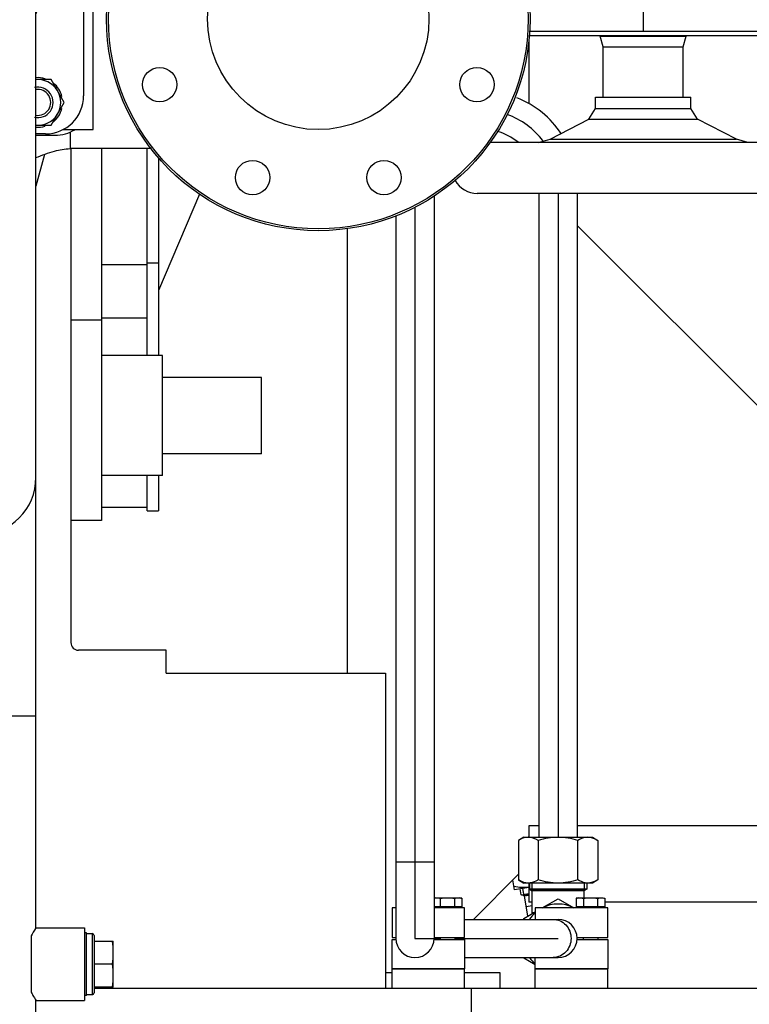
# Model space of a CAD drawing. Header units: millimetres. Extents: x 0 to 1189, y 0 to 841.
# Tile 214 of 217: x 1010 to 1026, y 584 to 604. Entities that reach past the tile are written whole.
import ezdxf
from ezdxf.enums import TextEntityAlignment as Align

# ---------------------------------------------------------------- set-up
doc = ezdxf.new("R2010")
doc.units = ezdxf.units.MM
doc.header["$LTSCALE"] = 65.395
doc.linetypes.add('CENTER', pattern=[0.6, 0.375, -0.075, 0.075, -0.075])
doc.layers.get('0').update_dxf_attribs({"linetype": 'CONTINUOUS'})
for name, color, linetype in [('1907_153200_82_ABL716', 7, 'CONTINUOUS'), ('1907_153200_82_T1_PBL801', 7, 'CONTINUOUS'), ('1907_733000_06_SIMPLE1_A_ABL854', 7, 'CONTINUOUS'), ('1907_733000_06_SIMPLE1_T1_A_PBL859', 7, 'CONTINUOUS'), ('1907_733000_06_SIMPLE1_T4_A_PBL855', 7, 'CONTINUOUS'), ('1947_111100_12_SIMPLE1_T1_X_PBL759', 7, 'CONTINUOUS'), ('1947_111100_12_SIMPLE1_X_ABL758', 7, 'CONTINUOUS'), ('1947_111200_09_SIMPLE1_C_ABL791', 7, 'CONTINUOUS'), ('1947_111200_09_SIMPLE1_T6_C_PBL805', 7, 'CONTINUOUS'), ('1947_111200_09_SIMPLE1_T9_C_PBL802', 7, 'CONTINUOUS'), ('32007_040000_TLKGS_KS_V_ABL852', 7, 'CONTINUOUS'), ('32007_041000_TLKGS_KS_V_ABL853', 7, 'CONTINUOUS'), ('32007_060000_TLKGS_KGS_V_ABL722', 7, 'CONTINUOUS'), ('32007_061000_TLKGS_KGS_V_ABL723', 7, 'CONTINUOUS'), ('32007_153200_17_ABL745', 7, 'CONTINUOUS'), ('32007_153200_18_ABL779', 7, 'CONTINUOUS'), ('32007_153200_18_T1_PBL947', 7, 'CONTINUOUS'), ('32007_153200_19_ABL771', 7, 'CONTINUOUS'), ('32007_153200_19_T1_PBL772', 7, 'CONTINUOUS'), ('32007_153200_20_ABL743', 7, 'CONTINUOUS'), ('32007_153701_05_PBL769', 7, 'CONTINUOUS'), ('32007_153701_05_PBL770', 7, 'CONTINUOUS'), ('32007_633500_01_SIMPLE1_T1_X_PBL822', 7, 'CONTINUOUS'), ('32007_633500_01_SIMPLE1_X_ABL821', 7, 'CONTINUOUS'), ('32007_842000_01_SIMPLE1_T1_X_PBL777', 7, 'CONTINUOUS'), ('32007_842000_01_SIMPLE1_T2_X_PBL2214', 7, 'CONTINUOUS'), ('32007_842000_01_SIMPLE1_X_ABL776', 7, 'CONTINUOUS'), ('32087_000000_TLKGS_MARKETING_ABL636', 7, 'CONTINUOUS'), ('32087_030000_TLKGS_V_ABL637', 7, 'CONTINUOUS'), ('32087_100000_TLKGS_V_ABL638', 7, 'CONTINUOUS'), ('32087_111000_01_SIMPLE1_X_ABL757', 7, 'CONTINUOUS'), ('8M32E_GENSET_GENERATOR_ABL646', 7, 'CONTINUOUS'), ('8M32E_GENSET_GENERATOR_T1_PBL647', 7, 'CONTINUOUS'), ('8M32E_GENSET_GRUNDRAHMEN_ABL516', 7, 'CONTINUOUS'), ('8M32E_GENSET_GRUNDRAHMEN_T1_PBL517', 7, 'CONTINUOUS'), ('8M32E_GENSET_SCHUTZHAUBE_ABL765', 7, 'CONTINUOUS'), ('8M32E_GENSET_SCHUTZHAUBE_T1_PBL766', 7, 'CONTINUOUS'), ('8M32E_GENSET_VERROHRUNG_ABL518', 7, 'CONTINUOUS'), ('B-05-38X28-60X2_5-N6000_PBL762', 7, 'CONTINUOUS'), ('D3870-A2-S-20_PBL746', 7, 'CONTINUOUS'), ('D3870-A2-S-20_PBL780', 7, 'CONTINUOUS'), ('D3870-A2-S-20_PBL864', 7, 'CONTINUOUS'), ('D7603-A28X33_PBL763', 7, 'CONTINUOUS'), ('D910-G3_4A_PBL764', 7, 'CONTINUOUS'), ('D931_1-M8X55_PBL741', 7, 'CONTINUOUS'), ('D931_1-M8X65_PBL742', 7, 'CONTINUOUS'), ('D934-M16_PBL858', 7, 'CONTINUOUS'), ('D939-M16X160_PBL2202', 7, 'CONTINUOUS'), ('ISO8434-1-E-S20_PBL744', 7, 'CONTINUOUS'), ('ISO8434-1-T-S20_PBL778', 7, 'CONTINUOUS'), ('links_3_VBL515', 7, 'CONTINUOUS'), ('N6003-17X26-8_PBL2200', 7, 'CONTINUOUS'), ('RICKMEIER_FZ7-6201_427626_TS80_PBL856', 7, 'CONTINUOUS'), ('RKD1000-20_PBL767', 7, 'CONTINUOUS'), ('RKD1000-20_PBL768', 7, 'CONTINUOUS'), ('RKD1000-20_PBL774', 7, 'CONTINUOUS'), ('RKD1000-20_PBL775', 7, 'CONTINUOUS')]:
    doc.layers.add(name, color=color, linetype=linetype)
doc.styles.get("Standard").update_dxf_attribs({"font": 'txt', "width": 0.6})
doc.dimstyles.new('DIMSTYLE_4', dxfattribs={"dimtxt": 3.5, "dimasz": 3.5, "dimexe": 1.8, "dimexo": 0, "dimgap": 0.875, "dimtad": 1, "dimdec": 0, "dimlfac": 25, "dimdsep": 46, "dimtxsty": 'Standard', "dimblk": '_FILLED', "dimblk1": '_FILLED', "dimblk2": '_FILLED', "dimcen": 0.09, "dimadec": 0, "dimazin": 0, "dimtp": 2, "dimtm": 2, "dimtfac": 1, "dimtdec": 0, "dimtofl": 0, "dimtmove": 0, "dimatfit": 3, "dimldrblk": '_FILLED', "dimfxl": 1, "dimtolj": 1, "dimarcsym": 0})

# ---------------------------------------------------------------- blocks, each defined once
blk = doc.blocks.new('_FILLED')
at = {"color": 0, "linetype": 'ByBlock'}
blk.add_solid([(0, 0), (-1, 0.1671), (-1, -0.1671)], dxfattribs=at)
blk = doc.blocks.new('*D8')
at = {"color": 2, "linetype": 'Continuous'}
for p, q in [((1013.773, 724.373), (1093.933, 724.373)), ((1092.133, 724.373), (1092.133, 628.967)), ((1092.133, 533.561), (1092.133, 628.967)), ((1032.793, 533.561), (1093.933, 533.561))]:
    blk.add_line(p, q, dxfattribs=at)
at = {"color": 2, "linetype": 'Continuous', "xscale": 3.5, "yscale": 3.5, "zscale": 3.5}
for p, rotation in [((1092.133, 724.373), 90), ((1092.133, 533.561), 270)]:
    blk.add_blockref('_FILLED', p, dxfattribs=dict(at, rotation=rotation))
at = {"color": 2, "linetype": 'Continuous', "width": 0.690476}
blk.add_text('4770', height=3.5, rotation=90, dxfattribs=at).set_placement((1091.258, 628.967), align=Align.CENTER)
blk = doc.blocks.new('8M32E_GENSET_GRUNDRAHMEN_T1_PBL517', base_point=(985.693, 558.761))
at = {"layer": '8M32E_GENSET_GRUNDRAHMEN_T1_PBL517', "color": 7, "linetype": 'Continuous'}
for p, q in [((1011.88, 583.961), (1029.593, 583.961)), ((1019.793, 581.561), (1019.793, 583.961))]:
    blk.add_line(p, q, dxfattribs=at)
blk = doc.blocks.new('8M32E_GENSET_GRUNDRAHMEN_ABL516', base_point=(985.693, 558.761))
at = {"layer": '8M32E_GENSET_GRUNDRAHMEN_T1_PBL517'}
blk.add_blockref('8M32E_GENSET_GRUNDRAHMEN_T1_PBL517', (985.693, 558.761), dxfattribs=at)
blk = doc.blocks.new('B-05-38X28-60X2_5-N6000_PBL762', base_point=(1011.12, 584.463))
at = {"layer": 'B-05-38X28-60X2_5-N6000_PBL762', "color": 7, "linetype": 'Continuous'}
for p, q in [((1010.66, 585.223), (1011.68, 585.223)), ((1011.68, 585.223), (1011.68, 583.703)), ((1010.56, 585.053), (1010.56, 583.874)), ((1010.659, 583.705), (1010.66, 583.703)), ((1010.66, 583.703), (1011.68, 583.703))]:
    blk.add_line(p, q, dxfattribs=at)
for points, knots in [([(1010.66, 585.223), (1010.657, 585.219), (1010.622, 585.164), (1010.589, 585.107), (1010.56, 585.053)], [0, 0, 0, 0, 0.070128, 1, 1, 1, 1]), ([(1010.56, 583.874), (1010.572, 583.852), (1010.603, 583.794), (1010.637, 583.739), (1010.659, 583.705)], [0, 0, 0, 0, 0.385632, 1, 1, 1, 1])]:
    blk.add_open_spline(points, degree=3, knots=knots, dxfattribs=at)
blk = doc.blocks.new('1907_153200_82_T1_PBL801', base_point=(1009.46, 591.563))
at = {"layer": '1907_153200_82_T1_PBL801', "color": 7, "linetype": 'Continuous'}
for p, q in [((1010.66, 585.223), (1010.66, 604.663)), ((1010.66, 582.961), (1010.66, 583.703))]:
    blk.add_line(p, q, dxfattribs=at)
at = {"layer": '1907_153200_82_T1_PBL801', "color": 9, "linetype": 'Continuous'}
blk.add_line((1008.26, 589.663), (1010.66, 589.663), dxfattribs=at)
at = {"layer": '1907_153200_82_T1_PBL801', "color": 7, "linetype": 'Continuous'}
blk.add_arc((1009.46, 594.663), 1.2, 180, 360, dxfattribs=at)
blk = doc.blocks.new('RICKMEIER_FZ7-6201_427626_TS80_PBL856', base_point=(1009.46, 604.663))
at = {"layer": 'RICKMEIER_FZ7-6201_427626_TS80_PBL856', "color": 7, "linetype": 'Continuous'}
for p, q in [((1008.06, 607.463), (1010.86, 607.463)), ((1007.26, 602.663), (1007.26, 606.663)), ((1011.66, 606.663), (1011.66, 602.663)), ((1008.26, 601.863), (1008.06, 601.863)), ((1010.86, 601.863), (1010.66, 601.863))]:
    blk.add_line(p, q, dxfattribs=at)
for centre in [(1008.22, 606.803), (1010.7, 606.803)]:
    blk.add_circle(centre, 0.38, dxfattribs=at)
for centre, radius, start, end in [((1008.06, 606.663), 0.8, 90, 180), ((1010.86, 606.663), 0.8, 0, 90), ((1009.46, 604.663), 1.24, 347.0835, 192.9165), ((1008.06, 602.663), 0.8, 180, 270), ((1010.86, 602.663), 0.8, 270, 360)]:
    blk.add_arc(centre, radius, start, end, dxfattribs=at)
blk = doc.blocks.new('1907_153200_82_ABL716', base_point=(1009.46, 592.823))
at = {"layer": '1907_153200_82_T1_PBL801'}
blk.add_blockref('1907_153200_82_T1_PBL801', (1009.46, 591.563), dxfattribs=at)
at = {"layer": 'B-05-38X28-60X2_5-N6000_PBL762'}
blk.add_blockref('B-05-38X28-60X2_5-N6000_PBL762', (1011.12, 584.463), dxfattribs=at)
at = {"layer": 'RICKMEIER_FZ7-6201_427626_TS80_PBL856'}
blk.add_blockref('RICKMEIER_FZ7-6201_427626_TS80_PBL856', (1009.46, 604.663), dxfattribs=at)
blk = doc.blocks.new('D931_1-M8X55_PBL741', base_point=(1022.288, 585.417))
at = {"layer": 'D931_1-M8X55_PBL741', "color": 7, "linetype": 'Continuous'}
for p, q in [((1022.028, 585.853), (1021.988, 585.842)), ((1021.988, 585.842), (1021.988, 585.665)), ((1022.028, 585.853), (1022.548, 585.853)), ((1022.138, 585.842), (1022.138, 585.665)), ((1022.438, 585.842), (1022.438, 585.665)), ((1022.548, 585.853), (1022.588, 585.842)), ((1022.588, 585.842), (1022.588, 585.665)), ((1022.588, 585.665), (1021.988, 585.665)), ((1022.056, 585.665), (1022.056, 585.641)), ((1022.52, 585.665), (1022.52, 585.641)), ((1022.133, 585.021), (1022.133, 584.981)), ((1022.443, 585.021), (1022.443, 584.981))]:
    blk.add_line(p, q, dxfattribs=at)
for points in [[(1021.988, 585.842), (1022.001, 585.845), (1022.015, 585.848), (1022.028, 585.85)], [(1022.028, 585.85), (1022.065, 585.855), (1022.102, 585.851), (1022.138, 585.842)], [(1022.138, 585.842), (1022.187, 585.849), (1022.288, 585.857), (1022.388, 585.849), (1022.438, 585.842)], [(1022.438, 585.842), (1022.473, 585.851), (1022.511, 585.855), (1022.547, 585.85)], [(1022.547, 585.85), (1022.561, 585.848), (1022.575, 585.845), (1022.588, 585.842)]]:
    blk.add_open_spline(points, degree=3, dxfattribs=at)
blk = doc.blocks.new('D931_1-M8X65_PBL742', base_point=(1019.298, 585.417))
at = {"layer": 'D931_1-M8X65_PBL742', "color": 7, "linetype": 'Continuous'}
for p, q in [((1019.008, 585.847), (1019.028, 585.853)), ((1019.028, 585.853), (1019.548, 585.853)), ((1019.138, 585.842), (1019.138, 585.665)), ((1019.438, 585.842), (1019.438, 585.665)), ((1019.588, 585.842), (1019.548, 585.853)), ((1019.588, 585.842), (1019.588, 585.665)), ((1019.588, 585.665), (1019.008, 585.665)), ((1019.056, 585.665), (1019.056, 585.641)), ((1019.52, 585.665), (1019.52, 585.641)), ((1019.133, 585.021), (1019.133, 584.981)), ((1019.443, 585.021), (1019.443, 584.981))]:
    blk.add_line(p, q, dxfattribs=at)
for centre, radius, start, end in [((1019.07, 585.552), 0.302, 98.4357, 101.8281), ((1019.065, 585.578), 0.275, 97.7699, 98.383)]:
    blk.add_arc(centre, radius, start, end, dxfattribs=at)
for points in [[(1019.028, 585.85), (1019.04, 585.852), (1019.051, 585.853), (1019.063, 585.853)], [(1019.063, 585.853), (1019.088, 585.853), (1019.113, 585.848), (1019.138, 585.842)], [(1019.138, 585.842), (1019.187, 585.849), (1019.238, 585.853), (1019.288, 585.853)], [(1019.288, 585.853), (1019.338, 585.853), (1019.388, 585.849), (1019.438, 585.842)], [(1019.438, 585.842), (1019.462, 585.848), (1019.488, 585.853), (1019.513, 585.853)], [(1019.513, 585.853), (1019.538, 585.853), (1019.564, 585.848), (1019.588, 585.842)]]:
    blk.add_open_spline(points, degree=3, dxfattribs=at)
blk = doc.blocks.new('ISO8434-1-E-S20_PBL744', base_point=(1020.942, 585.758))
at = {"layer": 'ISO8434-1-E-S20_PBL744', "color": 7, "linetype": 'Continuous'}
for p, q in [((1020.837, 585.915), (1020.815, 586.039)), ((1020.837, 585.915), (1020.993, 585.943)), ((1020.902, 585.892), (1020.837, 585.915)), ((1020.992, 585.914), (1020.891, 585.896)), ((1020.902, 585.892), (1020.993, 585.908)), ((1020.977, 585.468), (1020.902, 585.892)), ((1021.068, 585.687), (1020.942, 585.665))]:
    blk.add_line(p, q, dxfattribs=at)
at = {"layer": 'ISO8434-1-E-S20_PBL744', "color": 2, "linetype": 'Continuous'}
blk.add_line((1020.865, 586.048), (1020.891, 585.896), dxfattribs=at)
blk = doc.blocks.new('ISO8434-1-T-S20_PBL778', base_point=(1021.608, 585.841))
at = {"layer": 'ISO8434-1-T-S20_PBL778', "color": 7, "linetype": 'Continuous'}
for p, q in [((1021.008, 586.161), (1021.008, 586.035)), ((1022.208, 586.161), (1022.208, 586.035)), ((1022.208, 586.035), (1021.008, 586.035)), ((1021.008, 586.035), (1021.068, 586.001)), ((1022.158, 586.007), (1021.058, 586.007)), ((1022.148, 586.001), (1021.068, 586.001)), ((1021.068, 585.52), (1021.068, 586.001)), ((1022.208, 586.035), (1022.148, 586.001)), ((1022.148, 586.001), (1022.148, 585.853)), ((1021.068, 585.541), (1021.103, 585.541))]:
    blk.add_line(p, q, dxfattribs=at)
at = {"layer": 'ISO8434-1-T-S20_PBL778', "color": 2, "linetype": 'Continuous'}
for p, q in [((1021.058, 586.161), (1021.058, 586.007)), ((1022.158, 586.161), (1022.158, 586.007))]:
    blk.add_line(p, q, dxfattribs=at)
blk = doc.blocks.new('32007_153200_20_ABL743', base_point=(1021.512, 585.814))
at = {"layer": 'ISO8434-1-E-S20_PBL744'}
blk.add_blockref('ISO8434-1-E-S20_PBL744', (1020.942, 585.758), dxfattribs=at)
at = {"layer": 'ISO8434-1-T-S20_PBL778'}
blk.add_blockref('ISO8434-1-T-S20_PBL778', (1021.608, 585.841), dxfattribs=at)
blk = doc.blocks.new('D3870-A2-S-20_PBL746', base_point=(1020.827, 586.123))
at = {"layer": 'D3870-A2-S-20_PBL746', "color": 7, "linetype": 'Continuous'}
for p, q in [((1020.697, 586.018), (1020.66, 586.228)), ((1020.993, 586.07), (1020.697, 586.018))]:
    blk.add_line(p, q, dxfattribs=at)
blk.add_open_spline([(1020.993, 586.072), (1020.891, 586.061), (1020.786, 586.069), (1020.685, 586.087)], degree=3, dxfattribs=at)
blk = doc.blocks.new('32007_153200_17_ABL745', base_point=(1020.827, 586.123))
at = {"layer": 'D3870-A2-S-20_PBL746'}
blk.add_blockref('D3870-A2-S-20_PBL746', (1020.827, 586.123), dxfattribs=at)
blk = doc.blocks.new('D7603-A28X33_PBL763', base_point=(1011.7, 584.463))
at = {"layer": 'D7603-A28X33_PBL763', "color": 7, "linetype": 'Continuous'}
for p, q in [((1011.72, 585.121), (1011.68, 585.121)), ((1011.72, 583.805), (1011.72, 585.121)), ((1011.72, 583.805), (1011.68, 583.805))]:
    blk.add_line(p, q, dxfattribs=at)
blk = doc.blocks.new('D910-G3_4A_PBL764', base_point=(1012, 584.463))
at = {"layer": 'D910-G3_4A_PBL764', "color": 7, "linetype": 'Continuous'}
for p, q in [((1011.72, 585.103), (1011.84, 585.103)), ((1011.88, 585.063), (1011.88, 583.863)), ((1011.88, 584.943), (1012.28, 584.943)), ((1012.28, 583.983), (1012.28, 584.943)), ((1012.267, 584.463), (1011.88, 584.463)), ((1011.72, 583.823), (1011.84, 583.823)), ((1012.28, 583.983), (1011.88, 583.983))]:
    blk.add_line(p, q, dxfattribs=at)
at = {"layer": 'D910-G3_4A_PBL764', "color": 9, "linetype": 'Continuous'}
blk.add_line((1011.84, 585.103), (1011.84, 583.823), dxfattribs=at)
at = {"layer": 'D910-G3_4A_PBL764', "color": 7, "linetype": 'Continuous'}
for centre, start, end in [((1011.84, 585.063), 0, 90), ((1011.84, 583.863), 270, 360)]:
    blk.add_arc(centre, 0.04, start, end, dxfattribs=at)
for points in [[(1012.28, 584.703), (1012.28, 584.783), (1012.275, 584.864), (1012.267, 584.943)], [(1012.267, 584.463), (1012.275, 584.543), (1012.28, 584.623), (1012.28, 584.703)], [(1012.28, 584.223), (1012.28, 584.303), (1012.275, 584.384), (1012.267, 584.463)], [(1012.267, 583.983), (1012.275, 584.063), (1012.28, 584.143), (1012.28, 584.223)]]:
    blk.add_open_spline(points, degree=3, dxfattribs=at)
blk = doc.blocks.new('RKD1000-20_PBL767', base_point=(1021.888, 584.671))
at = {"layer": 'RKD1000-20_PBL767', "color": 7, "linetype": 'Continuous'}
for p, q in [((1022.007, 584.981), (1022.648, 584.981)), ((1022.648, 584.981), (1022.648, 584.361)), ((1021.128, 584.361), (1021.128, 584.601)), ((1022.648, 584.361), (1021.128, 584.361))]:
    blk.add_line(p, q, dxfattribs=at)
blk = doc.blocks.new('RKD1000-20_PBL768', base_point=(1018.888, 584.671))
at = {"layer": 'RKD1000-20_PBL768', "color": 7, "linetype": 'Continuous'}
for p, q in [((1018.128, 584.981), (1018.208, 584.981)), ((1018.128, 584.361), (1018.128, 584.981)), ((1019.007, 584.981), (1019.648, 584.981)), ((1019.648, 584.981), (1019.648, 584.361)), ((1019.648, 584.361), (1018.128, 584.361))]:
    blk.add_line(p, q, dxfattribs=at)
blk = doc.blocks.new('32007_153701_05_PBL769', base_point=(1018.888, 584.161))
at = {"layer": '32007_153701_05_PBL769', "color": 7, "linetype": 'Continuous'}
for p, q in [((1018.128, 584.361), (1019.648, 584.361)), ((1018.128, 583.961), (1018.128, 584.361)), ((1019.648, 583.961), (1019.648, 584.361))]:
    blk.add_line(p, q, dxfattribs=at)
blk = doc.blocks.new('32007_153701_05_PBL770', base_point=(1021.888, 584.161))
at = {"layer": '32007_153701_05_PBL770', "color": 7, "linetype": 'Continuous'}
for p, q in [((1021.128, 584.361), (1022.648, 584.361)), ((1021.128, 583.961), (1021.128, 584.361)), ((1022.648, 583.961), (1022.648, 584.361))]:
    blk.add_line(p, q, dxfattribs=at)
blk = doc.blocks.new('32007_153200_19_T1_PBL772', base_point=(1020.044, 598.274))
at = {"layer": '32007_153200_19_T1_PBL772', "color": 7, "linetype": 'Continuous'}
for p, q in [((1019.008, 600.563), (1019.008, 585.001)), ((1018.208, 600.147), (1018.208, 585.001)), ((1019.648, 585.401), (1021.608, 585.401)), ((1019.648, 584.601), (1021.608, 584.601))]:
    blk.add_line(p, q, dxfattribs=at)
at = {"layer": '32007_153200_19_T1_PBL772', "color": 2, "linetype": 'CENTER'}
for p, q in [((1018.608, 600.327), (1018.608, 585.001)), ((1018.608, 585.001), (1019.133, 585.001)), ((1019.443, 585.001), (1021.608, 585.001))]:
    blk.add_line(p, q, dxfattribs=at)
at = {"layer": '32007_153200_19_T1_PBL772', "color": 9, "linetype": 'Continuous'}
blk.add_line((1019.008, 586.601), (1018.208, 586.601), dxfattribs=at)
at = {"layer": '32007_153200_19_T1_PBL772', "color": 7, "linetype": 'Continuous'}
for centre, start, end in [((1021.608, 585.001), 270, 90), ((1018.608, 585.001), 180, 360)]:
    blk.add_arc(centre, 0.4, start, end, dxfattribs=at)
at = {"layer": '32007_153200_19_T1_PBL772', "color": 9, "linetype": 'Continuous'}
blk.add_arc((1018.657, 585.001), 0.427, 357.307, 2.693, dxfattribs=at)
for points, knots in [([(1021.506, 585.401), (1021.602, 585.401), (1021.807, 585.309), (1021.88, 585.102), (1021.88, 585.001)], [0, 0, 0, 0, 0.488381, 1, 1, 1, 1]), ([(1021.88, 585.001), (1021.88, 584.9), (1021.807, 584.693), (1021.602, 584.601), (1021.506, 584.601)], [0, 0, 0, 0, 0.511619, 1, 1, 1, 1])]:
    blk.add_open_spline(points, degree=3, knots=knots, dxfattribs=at)
blk = doc.blocks.new('D3870-A2-S-20_PBL864', base_point=(1021.414, 585.139))
at = {"layer": 'D3870-A2-S-20_PBL864', "color": 7, "linetype": 'Continuous'}
for p, q in [((1021.276, 585.641), (1021.608, 585.832)), ((1021.608, 585.832), (1021.939, 585.641)), ((1020.888, 585.416), (1021.128, 585.555)), ((1020.888, 585.401), (1020.888, 585.416)), ((1020.888, 584.585), (1020.888, 584.601)), ((1021.128, 584.446), (1020.888, 584.585))]:
    blk.add_line(p, q, dxfattribs=at)
for start, end in [(63.4411, 116.5583), (132.0727, 145.976), (214.0241, 227.9278)]:
    blk.add_arc((1021.608, 585.001), 0.72, start, end, dxfattribs=at)
blk = doc.blocks.new('32007_153200_19_ABL771', base_point=(1020.074, 598.197))
at = {"layer": '32007_153200_19_T1_PBL772'}
blk.add_blockref('32007_153200_19_T1_PBL772', (1020.044, 598.274), dxfattribs=at)
at = {"layer": 'D3870-A2-S-20_PBL864'}
blk.add_blockref('D3870-A2-S-20_PBL864', (1021.414, 585.139), dxfattribs=at)
blk = doc.blocks.new('RKD1000-20_PBL774', base_point=(1018.888, 585.331))
at = {"layer": 'RKD1000-20_PBL774', "color": 7, "linetype": 'Continuous'}
for p, q in [((1018.208, 585.641), (1018.128, 585.641)), ((1018.128, 585.641), (1018.128, 585.021)), ((1019.648, 585.641), (1019.008, 585.641)), ((1019.648, 585.021), (1019.648, 585.641)), ((1018.128, 585.021), (1018.208, 585.021)), ((1019.008, 585.021), (1019.648, 585.021))]:
    blk.add_line(p, q, dxfattribs=at)
blk = doc.blocks.new('RKD1000-20_PBL775', base_point=(1021.888, 585.331))
at = {"layer": 'RKD1000-20_PBL775', "color": 7, "linetype": 'Continuous'}
for p, q in [((1022.648, 585.641), (1021.128, 585.641)), ((1021.128, 585.641), (1021.128, 585.401)), ((1022.648, 585.021), (1022.648, 585.641)), ((1022.007, 585.021), (1022.648, 585.021))]:
    blk.add_line(p, q, dxfattribs=at)
blk = doc.blocks.new('D3870-A2-S-20_PBL780', base_point=(1021.608, 586.641))
at = {"layer": 'D3870-A2-S-20_PBL780', "color": 7, "linetype": 'Continuous'}
for p, q in [((1020.888, 587.121), (1020.776, 587.056)), ((1020.888, 587.121), (1022.328, 587.121)), ((1022.328, 587.121), (1022.439, 587.056)), ((1020.776, 587.056), (1020.776, 586.23)), ((1021.192, 587.056), (1021.192, 586.23)), ((1022.023, 586.23), (1022.023, 587.056)), ((1022.439, 587.056), (1022.439, 586.23)), ((1020.776, 586.23), (1020.888, 586.161)), ((1022.328, 586.161), (1020.888, 586.161)), ((1022.439, 586.23), (1022.328, 586.161))]:
    blk.add_line(p, q, dxfattribs=at)
for points, knots in [([(1020.984, 587.121), (1020.967, 587.121), (1020.893, 587.114), (1020.824, 587.084), (1020.776, 587.056)], [0, 0, 0, 0, 0.241275, 1, 1, 1, 1]), ([(1021.192, 587.056), (1021.175, 587.066), (1021.111, 587.1), (1021.038, 587.121), (1020.984, 587.121)], [0, 0, 0, 0, 0.263017, 1, 1, 1, 1]), ([(1022.231, 587.121), (1022.214, 587.121), (1022.141, 587.114), (1022.071, 587.084), (1022.023, 587.056)], [0, 0, 0, 0, 0.241275, 1, 1, 1, 1]), ([(1022.439, 587.056), (1022.423, 587.066), (1022.358, 587.1), (1022.285, 587.121), (1022.231, 587.121)], [0, 0, 0, 0, 0.263017, 1, 1, 1, 1]), ([(1020.984, 586.161), (1020.967, 586.161), (1020.893, 586.168), (1020.824, 586.201), (1020.776, 586.23)], [0, 0, 0, 0, 0.239943, 1, 1, 1, 1]), ([(1021.192, 586.23), (1021.176, 586.22), (1021.112, 586.183), (1021.038, 586.161), (1020.984, 586.161)], [0, 0, 0, 0, 0.264854, 1, 1, 1, 1]), ([(1022.231, 586.161), (1022.214, 586.161), (1022.14, 586.168), (1022.071, 586.201), (1022.023, 586.23)], [0, 0, 0, 0, 0.239943, 1, 1, 1, 1]), ([(1022.439, 586.23), (1022.423, 586.22), (1022.359, 586.183), (1022.285, 586.161), (1022.231, 586.161)], [0, 0, 0, 0, 0.264854, 1, 1, 1, 1])]:
    blk.add_open_spline(points, degree=3, knots=knots, dxfattribs=at)
for points in [[(1021.608, 587.121), (1021.468, 587.121), (1021.327, 587.095), (1021.192, 587.056)], [(1022.023, 587.056), (1021.889, 587.095), (1021.748, 587.121), (1021.608, 587.121)], [(1021.608, 586.161), (1021.467, 586.161), (1021.326, 586.188), (1021.192, 586.23)], [(1022.023, 586.23), (1021.889, 586.188), (1021.748, 586.161), (1021.608, 586.161)]]:
    blk.add_open_spline(points, degree=3, dxfattribs=at)
blk = doc.blocks.new('32007_153200_18_T1_PBL947', base_point=(1021.008, 594.941))
at = {"layer": '32007_153200_18_T1_PBL947', "color": 7, "linetype": 'Continuous'}
for p, q in [((1021.208, 600.617), (1021.208, 587.121)), ((1022.008, 600.617), (1022.008, 587.121))]:
    blk.add_line(p, q, dxfattribs=at)
at = {"layer": '32007_153200_18_T1_PBL947', "color": 2, "linetype": 'CENTER'}
blk.add_line((1021.608, 600.617), (1021.608, 587.121), dxfattribs=at)
at = {"layer": '32007_153200_18_T1_PBL947', "color": 7, "linetype": 'Continuous'}
for radius, start, end in [(2, 33.2919, 68.3643), (1.2, 50.664, 74.3493)]:
    blk.add_arc((1020.008, 600.761), radius, start, end, dxfattribs=at)
at = {"layer": '32007_153200_18_T1_PBL947', "color": 2, "linetype": 'CENTER'}
blk.add_arc((1020.008, 600.761), 1.6, 36.5038, 70.6474, dxfattribs=at)
blk = doc.blocks.new('32007_153200_18_ABL779', base_point=(1021.223, 594.461))
at = {"layer": '32007_153200_18_T1_PBL947'}
blk.add_blockref('32007_153200_18_T1_PBL947', (1021.008, 594.941), dxfattribs=at)
at = {"layer": 'D3870-A2-S-20_PBL780'}
blk.add_blockref('D3870-A2-S-20_PBL780', (1021.608, 586.641), dxfattribs=at)
blk = doc.blocks.new('D934-M16_PBL858', base_point=(1010.952, 602.523))
at = {"layer": 'D934-M16_PBL858', "color": 7, "linetype": 'Continuous'}
for p, q in [((1010.977, 603.003), (1010.66, 603.003)), ((1011.254, 602.523), (1010.977, 603.003)), ((1010.977, 602.043), (1011.254, 602.523)), ((1010.66, 602.043), (1010.977, 602.043))]:
    blk.add_line(p, q, dxfattribs=at)
blk.add_arc((1010.7, 602.523), 0.48, 264.1203, 95.8797, dxfattribs=at)
blk = doc.blocks.new('N6003-17X26-8_PBL2200', base_point=(1010.94, 602.523))
at = {"layer": 'N6003-17X26-8_PBL2200', "color": 7, "linetype": 'Continuous'}
for start, end in [(72.7441, 94.3044), (13.8948, 51.0589), (308.9411, 346.1052), (265.6956, 287.2559)]:
    blk.add_arc((1010.7, 602.523), 0.52, start, end, dxfattribs=at)
blk = doc.blocks.new('D939-M16X160_PBL2202', base_point=(1010.642, 602.523))
at = {"layer": 'D939-M16X160_PBL2202', "color": 7, "linetype": 'Continuous'}
for radius, start, end in [(0.32, 256.8864, 103.1136), (0.271, 261.1339, 98.8661)]:
    blk.add_arc((1010.7, 602.523), radius, start, end, dxfattribs=at)
blk = doc.blocks.new('8M32E_GENSET_VERROHRUNG_ABL518', base_point=(990.793, 602.121))
at = {"layer": '1907_153200_82_ABL716'}
blk.add_blockref('1907_153200_82_ABL716', (1009.46, 592.823), dxfattribs=at)
at = {"layer": '32007_153200_17_ABL745'}
blk.add_blockref('32007_153200_17_ABL745', (1020.827, 586.123), dxfattribs=at)
at = {"layer": '32007_153200_18_ABL779'}
blk.add_blockref('32007_153200_18_ABL779', (1021.223, 594.461), dxfattribs=at)
at = {"layer": '32007_153200_19_ABL771'}
blk.add_blockref('32007_153200_19_ABL771', (1020.074, 598.197), dxfattribs=at)
at = {"layer": '32007_153200_20_ABL743'}
blk.add_blockref('32007_153200_20_ABL743', (1021.512, 585.814), dxfattribs=at)
at = {"layer": '32007_153701_05_PBL769'}
blk.add_blockref('32007_153701_05_PBL769', (1018.888, 584.161), dxfattribs=at)
at = {"layer": '32007_153701_05_PBL770'}
blk.add_blockref('32007_153701_05_PBL770', (1021.888, 584.161), dxfattribs=at)
at = {"layer": 'D7603-A28X33_PBL763'}
blk.add_blockref('D7603-A28X33_PBL763', (1011.7, 584.463), dxfattribs=at)
at = {"layer": 'D910-G3_4A_PBL764'}
blk.add_blockref('D910-G3_4A_PBL764', (1012, 584.463), dxfattribs=at)
at = {"layer": 'D931_1-M8X55_PBL741'}
blk.add_blockref('D931_1-M8X55_PBL741', (1022.288, 585.417), dxfattribs=at)
at = {"layer": 'D931_1-M8X65_PBL742'}
blk.add_blockref('D931_1-M8X65_PBL742', (1019.298, 585.417), dxfattribs=at)
at = {"layer": 'D934-M16_PBL858'}
blk.add_blockref('D934-M16_PBL858', (1010.952, 602.523), dxfattribs=at)
at = {"layer": 'D939-M16X160_PBL2202'}
blk.add_blockref('D939-M16X160_PBL2202', (1010.642, 602.523), dxfattribs=at)
at = {"layer": 'N6003-17X26-8_PBL2200'}
blk.add_blockref('N6003-17X26-8_PBL2200', (1010.94, 602.523), dxfattribs=at)
at = {"layer": 'RKD1000-20_PBL767'}
blk.add_blockref('RKD1000-20_PBL767', (1021.888, 584.671), dxfattribs=at)
at = {"layer": 'RKD1000-20_PBL768'}
blk.add_blockref('RKD1000-20_PBL768', (1018.888, 584.671), dxfattribs=at)
at = {"layer": 'RKD1000-20_PBL774'}
blk.add_blockref('RKD1000-20_PBL774', (1018.888, 585.331), dxfattribs=at)
at = {"layer": 'RKD1000-20_PBL775'}
blk.add_blockref('RKD1000-20_PBL775', (1021.888, 585.331), dxfattribs=at)
blk = doc.blocks.new('1947_111100_12_SIMPLE1_T1_X_PBL759', base_point=(986.993, 621.261))
at = {"layer": '1947_111100_12_SIMPLE1_T1_X_PBL759', "color": 7, "linetype": 'Continuous'}
for p, q in [((1011.393, 601.554), (1011.393, 591.201)), ((1013.313, 597.221), (1012.033, 597.221)), ((1013.313, 594.701), (1013.313, 597.221)), ((1015.393, 596.761), (1013.313, 596.761)), ((1015.393, 595.161), (1015.393, 596.761)), ((1015.393, 595.161), (1013.313, 595.161)), ((1013.313, 594.701), (1012.033, 594.701)), ((1013.393, 591.041), (1011.553, 591.041)), ((1013.393, 590.561), (1013.393, 591.041)), ((1013.393, 590.561), (1017.993, 590.561)), ((1017.993, 590.561), (1017.993, 583.961))]:
    blk.add_line(p, q, dxfattribs=at)
blk.add_arc((1011.553, 591.201), 0.16, 180, 270, dxfattribs=at)
blk = doc.blocks.new('1947_111100_12_SIMPLE1_X_ABL758', base_point=(986.993, 621.261))
at = {"layer": '1947_111100_12_SIMPLE1_T1_X_PBL759'}
blk.add_blockref('1947_111100_12_SIMPLE1_T1_X_PBL759', (986.993, 621.261), dxfattribs=at)
blk = doc.blocks.new('32087_111000_01_SIMPLE1_X_ABL757', base_point=(986.993, 621.261))
at = {"layer": '1947_111100_12_SIMPLE1_X_ABL758'}
blk.add_blockref('1947_111100_12_SIMPLE1_X_ABL758', (986.993, 621.261), dxfattribs=at)
blk = doc.blocks.new('1947_111200_09_SIMPLE1_T9_C_PBL802', base_point=(1011.713, 601.161))
at = {"layer": '1947_111200_09_SIMPLE1_T9_C_PBL802', "color": 7, "linetype": 'Continuous'}
for p, q in [((1012.033, 608.561), (1011.393, 608.561)), ((1012.033, 608.561), (1012.033, 606.994)), ((1012.033, 601.554), (1012.033, 593.761)), ((1012.033, 593.761), (1011.393, 593.761))]:
    blk.add_line(p, q, dxfattribs=at)
at = {"layer": '1947_111200_09_SIMPLE1_T9_C_PBL802', "color": 9, "linetype": 'Continuous'}
blk.add_line((1012.033, 597.961), (1011.393, 597.961), dxfattribs=at)
blk = doc.blocks.new('1947_111200_09_SIMPLE1_T6_C_PBL805', base_point=(1013.593, 604.478))
at = {"layer": '1947_111200_09_SIMPLE1_T6_C_PBL805', "color": 7, "linetype": 'Continuous'}
for p, q in [((1012.993, 597.221), (1012.993, 601.554)), ((1013.233, 601.36), (1013.233, 597.221)), ((1012.993, 599.121), (1012.033, 599.121)), ((1012.993, 598.001), (1012.033, 598.001)), ((1012.993, 593.961), (1012.993, 594.701)), ((1013.233, 594.701), (1013.233, 593.961)), ((1012.033, 594.041), (1012.993, 594.041)), ((1012.993, 593.961), (1013.233, 593.961))]:
    blk.add_line(p, q, dxfattribs=at)
at = {"layer": '1947_111200_09_SIMPLE1_T6_C_PBL805', "color": 9, "linetype": 'Continuous'}
blk.add_line((1012.993, 599.161), (1013.233, 599.161), dxfattribs=at)
blk = doc.blocks.new('1947_111200_09_SIMPLE1_C_ABL791', base_point=(984.95, 625.161))
at = {"layer": '1947_111200_09_SIMPLE1_T6_C_PBL805'}
blk.add_blockref('1947_111200_09_SIMPLE1_T6_C_PBL805', (1013.593, 604.478), dxfattribs=at)
at = {"layer": '1947_111200_09_SIMPLE1_T9_C_PBL802'}
blk.add_blockref('1947_111200_09_SIMPLE1_T9_C_PBL802', (1011.713, 601.161), dxfattribs=at)
blk = doc.blocks.new('32087_100000_TLKGS_V_ABL638', base_point=(986.07, 611.241))
at = {"layer": '1947_111200_09_SIMPLE1_C_ABL791'}
blk.add_blockref('1947_111200_09_SIMPLE1_C_ABL791', (984.95, 625.161), dxfattribs=at)
at = {"layer": '32087_111000_01_SIMPLE1_X_ABL757'}
blk.add_blockref('32087_111000_01_SIMPLE1_X_ABL757', (986.993, 621.261), dxfattribs=at)
blk = doc.blocks.new('32087_030000_TLKGS_V_ABL637', base_point=(995.73, 644.301))
at = {"layer": '32087_100000_TLKGS_V_ABL638'}
blk.add_blockref('32087_100000_TLKGS_V_ABL638', (986.07, 611.241), dxfattribs=at)
blk = doc.blocks.new('32007_842000_01_SIMPLE1_T1_X_PBL777', base_point=(1009.644, 597.089))
at = {"layer": '32007_842000_01_SIMPLE1_T1_X_PBL777', "color": 7, "linetype": 'Continuous'}
for p, q in [((1011.86, 601.954), (1011.86, 607.514)), ((1010.66, 601.834), (1011.06, 601.834)), ((1011.22, 601.954), (1011.86, 601.954)), ((1013.081, 601.554), (1011.38, 601.554))]:
    blk.add_line(p, q, dxfattribs=at)
at = {"layer": '32007_842000_01_SIMPLE1_T1_X_PBL777', "color": 9, "linetype": 'Continuous'}
blk.add_line((1011.38, 601.901), (1011.38, 601.554), dxfattribs=at)
at = {"layer": '32007_842000_01_SIMPLE1_T1_X_PBL777', "color": 7, "linetype": 'Continuous'}
blk.add_circle((1016.58, 604.274), 4.44, dxfattribs=at)
blk.add_arc((1011.06, 602.634), 0.8, 270, 301.4945, dxfattribs=at)
blk.add_open_spline([(1010.66, 601.367), (1010.787, 601.418), (1011.02, 601.507), (1011.268, 601.554), (1011.38, 601.554)], degree=3, knots=[0, 0, 0, 0, 0.552255, 1, 1, 1, 1], dxfattribs=at)
blk = doc.blocks.new('32007_842000_01_SIMPLE1_T2_X_PBL2214', base_point=(1016.58, 604.274))
at = {"layer": '32007_842000_01_SIMPLE1_T2_X_PBL2214', "color": 7, "linetype": 'Continuous'}
for centre, radius in [((1016.58, 604.274), 4.4), ((1015.202, 607.6), 0.36), ((1017.957, 607.6), 0.36), ((1016.58, 604.274), 2.32), ((1013.254, 605.652), 0.36), ((1019.906, 605.652), 0.36), ((1013.254, 602.897), 0.36), ((1019.906, 602.897), 0.36), ((1015.202, 600.948), 0.36), ((1017.957, 600.948), 0.36)]:
    blk.add_circle(centre, radius, dxfattribs=at)
blk = doc.blocks.new('32007_842000_01_SIMPLE1_X_ABL776', base_point=(1009.644, 597.089))
at = {"layer": '32007_842000_01_SIMPLE1_T1_X_PBL777'}
blk.add_blockref('32007_842000_01_SIMPLE1_T1_X_PBL777', (1009.644, 597.089), dxfattribs=at)
at = {"layer": '32007_842000_01_SIMPLE1_T2_X_PBL2214'}
blk.add_blockref('32007_842000_01_SIMPLE1_T2_X_PBL2214', (1016.58, 604.274), dxfattribs=at)
blk = doc.blocks.new('32007_633500_01_SIMPLE1_T1_X_PBL822', base_point=(987.439, 606.789))
at = {"layer": '32007_633500_01_SIMPLE1_T1_X_PBL822', "color": 7, "linetype": 'Continuous'}
blk.add_line((1010.837, 601.434), (1010.66, 600.771), dxfattribs=at)
blk = doc.blocks.new('32007_633500_01_SIMPLE1_X_ABL821', base_point=(987.439, 606.789))
at = {"layer": '32007_633500_01_SIMPLE1_T1_X_PBL822'}
blk.add_blockref('32007_633500_01_SIMPLE1_T1_X_PBL822', (987.439, 606.789), dxfattribs=at)
blk = doc.blocks.new('32007_061000_TLKGS_KGS_V_ABL723', base_point=(987.621, 628.991))
at = {"layer": '32007_633500_01_SIMPLE1_X_ABL821'}
blk.add_blockref('32007_633500_01_SIMPLE1_X_ABL821', (987.439, 606.789), dxfattribs=at)
at = {"layer": '32007_842000_01_SIMPLE1_X_ABL776'}
blk.add_blockref('32007_842000_01_SIMPLE1_X_ABL776', (1009.644, 597.089), dxfattribs=at)
blk = doc.blocks.new('32007_060000_TLKGS_KGS_V_ABL722', base_point=(988.031, 648.095))
at = {"layer": '32007_061000_TLKGS_KGS_V_ABL723'}
blk.add_blockref('32007_061000_TLKGS_KGS_V_ABL723', (987.621, 628.991), dxfattribs=at)
blk = doc.blocks.new('1907_733000_06_SIMPLE1_T4_A_PBL855', base_point=(1023.161, 602.267))
at = {"layer": '1907_733000_06_SIMPLE1_T4_A_PBL855', "color": 7, "linetype": 'Continuous'}
for p, q in [((1022.493, 603.911), (1022.493, 603.917)), ((1022.493, 603.911), (1024.293, 603.911)), ((1022.553, 603.687), (1022.493, 603.911)), ((1024.233, 603.687), (1024.293, 603.911)), ((1024.293, 603.911), (1024.293, 603.917)), ((1022.553, 603.687), (1024.233, 603.687)), ((1022.553, 602.631), (1022.553, 603.687)), ((1024.233, 602.631), (1024.233, 603.687)), ((1022.393, 602.631), (1024.393, 602.631)), ((1022.393, 602.399), (1022.393, 602.631)), ((1024.393, 602.399), (1024.393, 602.631)), ((1022.256, 602.175), (1022.393, 602.399)), ((1022.393, 602.399), (1024.393, 602.399)), ((1024.529, 602.175), (1024.393, 602.399)), ((1021.439, 601.755), (1022.256, 602.175)), ((1022.256, 602.175), (1024.529, 602.175)), ((1025.346, 601.755), (1024.529, 602.175)), ((1026.873, 601.684), (1020.181, 601.684)), ((1021.198, 601.684), (1021.439, 601.755)), ((1021.439, 601.755), (1025.346, 601.755)), ((1025.587, 601.684), (1025.346, 601.755)), ((1026.873, 600.617), (1019.913, 600.617))]:
    blk.add_line(p, q, dxfattribs=at)
for centre, start, end in [((1026.873, 601.151), 270, 90), ((1019.913, 601.151), 209.6535, 270)]:
    blk.add_arc(centre, 0.534, start, end, dxfattribs=at)
blk = doc.blocks.new('1907_733000_06_SIMPLE1_T1_A_PBL859', base_point=(1019.713, 605.338))
at = {"layer": '1907_733000_06_SIMPLE1_T1_A_PBL859', "color": 7, "linetype": 'Continuous'}
for p, q in [((1018.193, 611.953), (1018.193, 611.853)), ((1026.193, 611.881), (1026.193, 604.017)), ((1020.989, 610.891), (1020.624, 610.68)), ((1021.293, 610.604), (1020.824, 610.334)), ((1013.233, 609.361), (1015.053, 609.361)), ((1013.233, 608.961), (1015.7, 608.961)), ((1022.893, 606.794), (1020.824, 607.988)), ((1022.796, 606.388), (1020.624, 607.641)), ((1022.893, 606.555), (1022.796, 606.388)), ((1026.153, 603.917), (1020.998, 603.917)), ((1021.004, 604.017), (1026.193, 604.017)), ((1026.153, 604.017), (1026.153, 603.917)), ((1014.09, 600.6), (1013.233, 598.579))]:
    blk.add_line(p, q, dxfattribs=at)
at = {"layer": '1907_733000_06_SIMPLE1_T1_A_PBL859', "color": 9, "linetype": 'Continuous'}
blk.add_line((1023.393, 604.701), (1023.393, 604.017), dxfattribs=at)
at = {"layer": '1907_733000_06_SIMPLE1_T1_A_PBL859', "color": 7, "linetype": 'Continuous'}
for centre, radius, start, end in [((1018.393, 609.161), 2.975, 99.2023, 152.6435), ((1018.393, 609.161), 2.7, 94.2479, 168.2759), ((1018.392, 609.458), 2.403, 94.4067, 94.7714), ((1018.389, 609.214), 2.647, 93.9167, 94.2478), ((1018.393, 609.161), 2.7, 73.6578, 77.45), ((1018.393, 609.161), 2.7, 34.2479, 48.708), ((1018.393, 609.161), 2.975, 33.8541, 37.355), ((1018.389, 609.159), 2.704, 25.7527, 34.2369), ((1018.646, 609.307), 2.409, 25.2369, 34.7631), ((1018.393, 609.161), 2.975, 333.8541, 26.1459), ((1018.393, 609.161), 2.7, 334.2479, 25.752), ((1018.395, 609.16), 2.702, 177.873, 184.2386), ((1018.098, 609.161), 2.407, 177.619, 184.768), ((1018.393, 609.161), 2.975, 183.8541, 191.4067), ((1018.393, 609.161), 2.7, 184.2479, 191.0749), ((1018.646, 609.015), 2.409, 325.2369, 334.7631), ((1018.389, 609.163), 2.704, 325.7527, 334.2369), ((1018.393, 609.161), 2.7, 307.8915, 325.752), ((1018.393, 609.161), 2.975, 307.9087, 326.1459)]:
    blk.add_arc(centre, radius, start, end, dxfattribs=at)
blk = doc.blocks.new('1907_733000_06_SIMPLE1_A_ABL854', base_point=(1020.053, 605.338))
at = {"layer": '1907_733000_06_SIMPLE1_T1_A_PBL859'}
blk.add_blockref('1907_733000_06_SIMPLE1_T1_A_PBL859', (1019.713, 605.338), dxfattribs=at)
at = {"layer": '1907_733000_06_SIMPLE1_T4_A_PBL855'}
blk.add_blockref('1907_733000_06_SIMPLE1_T4_A_PBL855', (1023.161, 602.267), dxfattribs=at)
blk = doc.blocks.new('32007_041000_TLKGS_KS_V_ABL853', base_point=(986.993, 609.936))
at = {"layer": '1907_733000_06_SIMPLE1_A_ABL854'}
blk.add_blockref('1907_733000_06_SIMPLE1_A_ABL854', (1020.053, 605.338), dxfattribs=at)
blk = doc.blocks.new('32007_040000_TLKGS_KS_V_ABL852', base_point=(986.993, 609.936))
at = {"layer": '32007_041000_TLKGS_KS_V_ABL853'}
blk.add_blockref('32007_041000_TLKGS_KS_V_ABL853', (986.993, 609.936), dxfattribs=at)
blk = doc.blocks.new('32087_000000_TLKGS_MARKETING_ABL636', base_point=(990.931, 631.277))
at = {"layer": '32007_040000_TLKGS_KS_V_ABL852'}
blk.add_blockref('32007_040000_TLKGS_KS_V_ABL852', (986.993, 609.936), dxfattribs=at)
at = {"layer": '32007_060000_TLKGS_KGS_V_ABL722'}
blk.add_blockref('32007_060000_TLKGS_KGS_V_ABL722', (988.031, 648.095), dxfattribs=at)
at = {"layer": '32087_030000_TLKGS_V_ABL637'}
blk.add_blockref('32087_030000_TLKGS_V_ABL637', (995.73, 644.301), dxfattribs=at)
blk = doc.blocks.new('8M32E_GENSET_GENERATOR_T1_PBL647', base_point=(980.273, 622.358))
at = {"layer": '8M32E_GENSET_GENERATOR_T1_PBL647', "color": 7, "linetype": 'Continuous'}
for p, q in [((1020.993, 603.823), (1020.993, 602.494)), ((1028.593, 593.361), (1022.008, 599.945)), ((1021.208, 587.361), (1020.993, 587.361)), ((1020.993, 587.361), (1020.993, 587.121)), ((1028.993, 587.361), (1022.008, 587.361)), ((1019.833, 585.401), (1020.776, 586.345)), ((1020.993, 586.161), (1020.993, 585.761)), ((1021.068, 585.761), (1020.993, 585.761)), ((1028.993, 585.761), (1022.588, 585.761))]:
    blk.add_line(p, q, dxfattribs=at)
blk = doc.blocks.new('8M32E_GENSET_GENERATOR_ABL646', base_point=(980.273, 622.358))
at = {"layer": '8M32E_GENSET_GENERATOR_T1_PBL647'}
blk.add_blockref('8M32E_GENSET_GENERATOR_T1_PBL647', (980.273, 622.358), dxfattribs=at)
blk = doc.blocks.new('8M32E_GENSET_SCHUTZHAUBE_T1_PBL766', base_point=(986.993, 599.563))
at = {"layer": '8M32E_GENSET_SCHUTZHAUBE_T1_PBL766', "color": 7, "linetype": 'Continuous'}
for p, q in [((1017.193, 590.561), (1017.193, 599.881)), ((1018.128, 584.281), (1017.993, 584.281)), ((1020.393, 584.281), (1019.648, 584.281)), ((1020.393, 583.961), (1020.393, 584.281))]:
    blk.add_line(p, q, dxfattribs=at)
blk = doc.blocks.new('8M32E_GENSET_SCHUTZHAUBE_ABL765', base_point=(986.993, 599.563))
at = {"layer": '8M32E_GENSET_SCHUTZHAUBE_T1_PBL766'}
blk.add_blockref('8M32E_GENSET_SCHUTZHAUBE_T1_PBL766', (986.993, 599.563), dxfattribs=at)
blk = doc.blocks.new('LINKS_3_VBL515', base_point=(988.947, 632.779))
at = {"layer": '32087_000000_TLKGS_MARKETING_ABL636'}
blk.add_blockref('32087_000000_TLKGS_MARKETING_ABL636', (990.931, 631.277), dxfattribs=at)
at = {"layer": '8M32E_GENSET_GENERATOR_ABL646'}
blk.add_blockref('8M32E_GENSET_GENERATOR_ABL646', (980.273, 622.358), dxfattribs=at)
at = {"layer": '8M32E_GENSET_GRUNDRAHMEN_ABL516'}
blk.add_blockref('8M32E_GENSET_GRUNDRAHMEN_ABL516', (985.693, 558.761), dxfattribs=at)
at = {"layer": '8M32E_GENSET_SCHUTZHAUBE_ABL765'}
blk.add_blockref('8M32E_GENSET_SCHUTZHAUBE_ABL765', (986.993, 599.563), dxfattribs=at)
at = {"layer": '8M32E_GENSET_VERROHRUNG_ABL518'}
blk.add_blockref('8M32E_GENSET_VERROHRUNG_ABL518', (990.793, 602.121), dxfattribs=at)

msp = doc.modelspace()

# ---------------------------------------------------------------- block references
at = {"layer": 'links_3_VBL515'}
msp.add_blockref('LINKS_3_VBL515', (988.94662, 632.77949), dxfattribs=at)

# ---------------------------------------------------------------- dimensions: what is measured, and where the dimension line sits
at = {"color": 2, "linetype": 'Continuous'}
dim = msp.add_linear_dim(base=(1092.13266, 724.37282), p1=(1032.7925, 533.56074), p2=(1013.7725, 724.37282), angle=90, dimstyle='DIMSTYLE_4', dxfattribs=at)
dim.commit()
dim.dimension.update_dxf_attribs({"geometry": '*D8', "text_midpoint": (1092.13266, 628.63344), "dimtype": 160})

doc.saveas('drawing.dxf')
